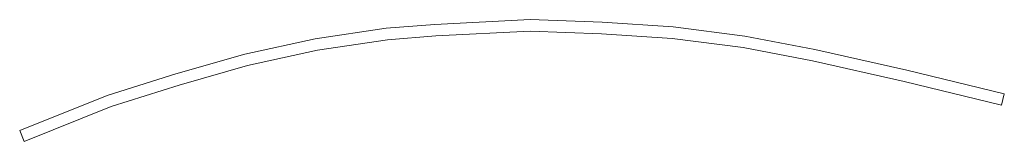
# Model space of a CAD drawing. Extents: x 212171 to 228808, y 571701 to 593093.
# Tile 71 of 97: x 221196 to 221238, y 585621 to 585626. Entities that reach past the tile are written whole.
import ezdxf

# ---------------------------------------------------------------- set-up
doc = ezdxf.new("R2010")
doc.units = 0
doc.layers.add('016 Alles planjaar 2023', color=72, linetype='Continuous', lineweight=20, true_color=0x1e90ff)

msp = doc.modelspace()

# ---------------------------------------------------------------- hatches: boundary and pattern name
at = {"layer": '016 Alles planjaar 2023', "true_color": 0x1e90ff}
h = msp.add_hatch(dxfattribs=at)
h.set_pattern_fill('DQ_CLEAR', color=72, style=0)
h.set_pattern_definition([])
h.paths.add_polyline_path([(221238.222, 585622.926), (221234.035, 585623.946), (221230.099, 585624.832), (221227.094, 585625.407), (221224.023, 585625.805), (221220.968, 585626.008), (221217.875, 585626.116), (221213.798, 585625.914), (221211.701, 585625.746), (221208.662, 585625.292), (221205.64, 585624.628), (221202.676, 585623.782), (221199.738, 585622.858), (221195.982, 585621.349), (221196.168, 585620.885), (221199.906, 585622.387), (221202.82, 585623.303), (221205.762, 585624.143), (221208.753, 585624.8), (221211.758, 585625.249), (221213.83, 585625.415), (221217.878, 585625.616), (221220.943, 585625.508), (221223.974, 585625.307), (221227.015, 585624.913), (221229.997, 585624.342), (221233.921, 585623.459), (221238.104, 585622.441), (221238.222, 585622.926)])

# ---------------------------------------------------------------- linework, layer by layer
at = {"layer": '016 Alles planjaar 2023', "color": 14, "true_color": 0x004000}
msp.add_lwpolyline([(221238.222, 585622.926), (221234.035, 585623.946), (221230.099, 585624.832), (221227.094, 585625.407), (221224.023, 585625.805), (221220.968, 585626.008), (221217.875, 585626.116), (221213.798, 585625.914), (221211.701, 585625.746), (221208.662, 585625.292), (221205.64, 585624.628), (221202.676, 585623.782), (221199.738, 585622.858), (221195.982, 585621.349), (221196.168, 585620.885), (221199.906, 585622.387), (221202.82, 585623.303), (221205.762, 585624.143), (221208.753, 585624.8), (221211.758, 585625.249), (221213.83, 585625.415), (221217.878, 585625.616), (221220.943, 585625.508), (221223.974, 585625.307), (221227.015, 585624.913), (221229.997, 585624.342), (221233.921, 585623.459), (221238.104, 585622.441), (221238.222, 585622.926)], close=True, dxfattribs=at)

doc.saveas('drawing.dxf')
